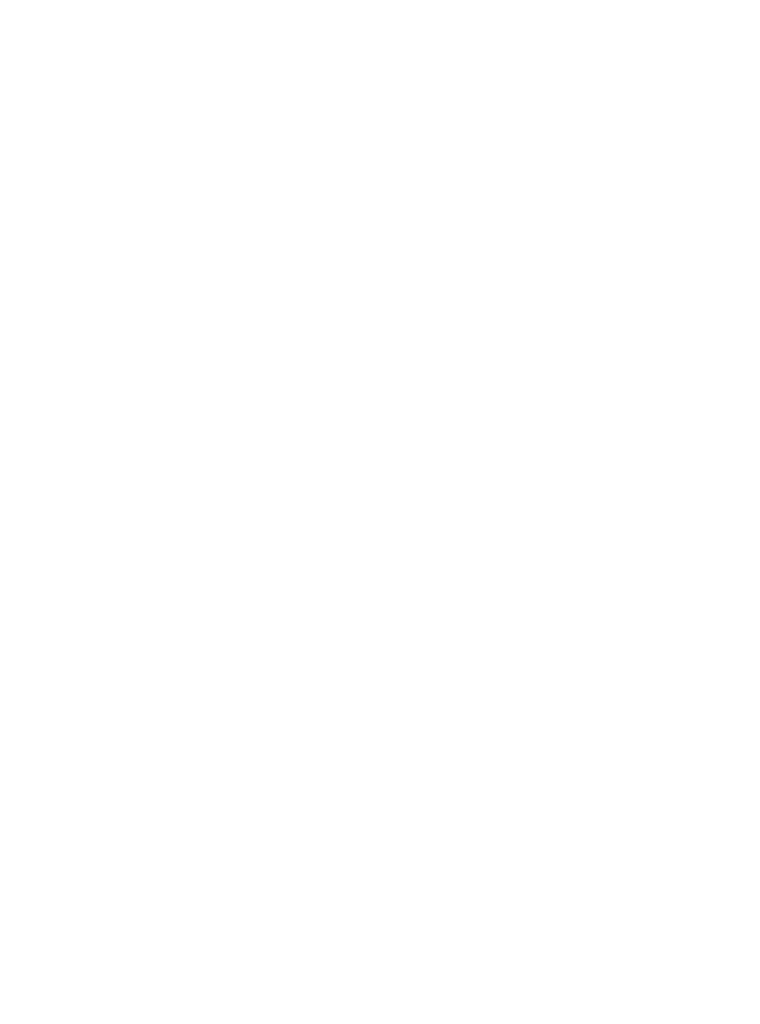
# Model space of a CAD drawing. Header units: millimetres. Extents: x -13022 to 1371524, y -38729 to 632593.
# Tile 86 of 256: x 736641 to 748812, y -38283 to -21641. Entities that reach past the tile are written whole.
import ezdxf

# ---------------------------------------------------------------- set-up
doc = ezdxf.new("R2010")
doc.units = ezdxf.units.MM
doc.header["$LTSCALE"] = 35
doc.layers.add('LAYER102', color=1, linetype='Continuous')
doc.styles.get("Standard").update_dxf_attribs({"font": 'simplex.shx'})

msp = doc.modelspace()

# ---------------------------------------------------------------- texts
at = {"layer": 'LAYER102', "color": 7, "linetype": 'Continuous', "lineweight": 0, "char_height": 162, "attachment_point": 7, "line_spacing_factor": 1.333333}
for s, insert in [('\\pi-984.13;{\\fArial|b1|i0|c0|p34;\\H1.2346x;educatieruimte\\fArial|b0|i0|c0|p34;\\H0.81x;\\P\\pi-1021;bijeenkomstfunctie +\\P\\pi-802.95;onderwijsfunctie\\P\\pi-401.47;47,1 m2}', (819731.67, -22984.571)), ('\\pi-984.13;{\\fArial|b1|i0|c0|p34;\\H1.2346x;educatieruimte\\fArial|b0|i0|c0|p34;\\H0.81x;\\P\\pi-1021;bijeenkomstfunctie +\\P\\pi-802.95;onderwijsfunctie\\P\\pi-398.21;96,2 m2}', (801656.202, -31469.79)), ('\\pi-372.79;{\\fArial|b1|i0|c0|p34;\\H1.2346x;depot\\fArial|b0|i0|c0|p34;\\H0.81x;\\P\\pi-545.13;o.g. functie\\P\\pi-398.32;85,8 m2}', (816668.428, -32200.308)), ('\\pi-302.26;{\\fArial|b1|i0|c0|p34;\\H1.2346x;kluis\\fArial|b0|i0|c0|p34;\\H0.81x;\\P\\pi-545.13;o.g. functie\\P\\pi-399.6;27,9 m2}', (824972.175, -32224.038))]:
    msp.add_mtext(s, dxfattribs=dict(at, insert=insert))
at = {"layer": 'LAYER102', "color": 7, "linetype": 'Continuous', "lineweight": 0, "insert": (703298.798, -38276.956), "char_height": 315, "width": 3554.10039, "attachment_point": 7, "line_spacing_factor": 1.333333}
msp.add_mtext('\\pi1116.4;{\\fArial|b1|i0|c0|p34;Entree\\P\\pi156.93;laden en lossen}', dxfattribs=at)

doc.saveas('drawing.dxf')
